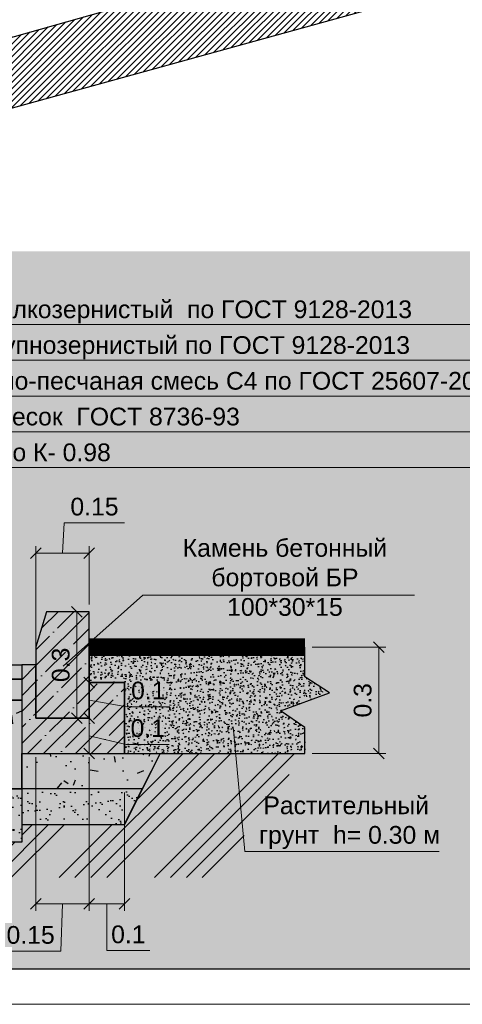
# Model space of a CAD drawing. Header units: metres. Extents: x 705847 to 708930, y 4313677 to 4316580.
# Tile 5 of 218: x 707630 to 707661, y 4313920 to 4313990. Entities that reach past the tile are written whole.
import ezdxf

# ---------------------------------------------------------------- set-up
doc = ezdxf.new("R2010")
doc.units = ezdxf.units.M
doc.header["$LTSCALE"] = 0.5
doc.header["$PDMODE"] = 35
doc.header["$PDSIZE"] = 0.3
doc.layers.add('_8 hatch', color=7, linetype='Continuous')
doc.layers.add('дор. конструкции', color=7, linetype='Continuous', lineweight=30, true_color=0x000000)
doc.layers.add('Рамка  штамп', color=7, linetype='Continuous', lineweight=30)
doc.layers.add('штрих ПРОЕЗДЫ', color=7, linetype='Continuous', true_color=0x415676)
doc.styles.add('GOST-2.304_Type-B', font='arial.ttf')
doc.styles.add('ГОСТ 2.304', font='arial.ttf')
doc.dimstyles.new('GENPLAN', dxfattribs={"dimscale": 0.5, "dimtxt": 2.5, "dimasz": 1.5, "dimexe": 1, "dimexo": 1, "dimgap": 1, "dimtad": 1, "dimtoh": 1, "dimdsep": 46, "dimtxsty": 'ГОСТ 2.304', "dimblk": 'OBLIQUE', "dimcen": 2.5, "dimclrd": 256, "dimclre": 256, "dimclrt": 256, "dimadec": 1, "dimazin": 2, "dimtfac": 1, "dimtmove": 1, "dimatfit": 3, "dimfxl": 1, "dimtfill": 2, "dimtfillclr": 255, "dimlwd": 20, "dimlwe": 20, "dimarcsym": 0})
pattern_1 = [(45, (-18.44629023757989, -0.9785765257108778), (-0.04490128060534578, 0.04490128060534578), []), (45, (-18.40138893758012, -0.9785765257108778), (-0.04490128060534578, 0.04490128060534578), [0.07937500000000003, -0.01587500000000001, 0, -0.01587500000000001])]

# ---------------------------------------------------------------- blocks, each defined once
blk = doc.blocks.new('_Oblique')
at = {"color": 0, "linetype": 'ByBlock', "lineweight": -2}
blk.add_line((-0.5, -0.5), (0.5, 0.5), dxfattribs=at)
blk = doc.blocks.new('*D424')
at = {"layer": 'Defpoints', "color": 0, "lineweight": 30, "transparency": 16777216}
for p in [(0.9946138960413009, 0.8149778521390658), (0.9946138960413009, 0.6499999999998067), (0.8446138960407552, 0.4999999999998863)]:
    blk.add_point(p, dxfattribs=at)
at = {"layer": 'дор. конструкции', "linetype": 'Continuous', "lineweight": 20, "transparency": 16777216}
for p, q in [((0.9196138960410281, 0.8149778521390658), (0.924613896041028, 0.9007994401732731)), ((0.924613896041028, 0.9007994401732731), (1.094866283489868, 0.9007994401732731)), ((0.8446138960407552, 0.5199999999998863), (0.8446138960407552, 0.8349778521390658)), ((0.9946138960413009, 0.6699999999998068), (0.9946138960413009, 0.8349778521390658)), ((0.8446138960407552, 0.8149778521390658), (0.9946138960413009, 0.8149778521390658))]:
    blk.add_line(p, q, dxfattribs=at)
at = {"layer": 'дор. конструкции', "lineweight": 20, "transparency": 16777216, "xscale": 0.03, "yscale": 0.03, "zscale": 0.03, "rotation": 180}
blk.add_blockref('_Oblique', (0.8446138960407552, 0.8149778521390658), dxfattribs=at)
at = {"layer": 'дор. конструкции', "lineweight": 20, "transparency": 16777216, "xscale": 0.03, "yscale": 0.03, "zscale": 0.03}
blk.add_blockref('_Oblique', (0.9946138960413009, 0.8149778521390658), dxfattribs=at)
at = {"layer": 'дор. конструкции', "transparency": 16777216, "insert": (1.009740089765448, 0.9463280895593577), "char_height": 0.05, "attachment_point": 5, "style": 'ГОСТ 2.304', "bg_fill": 1, "box_fill_scale": 1.1, "bg_fill_color": 255, "bg_fill_transparency": 0}
blk.add_mtext('0.15', dxfattribs=at)
blk = doc.blocks.new('*D425')
at = {"layer": 'Defpoints', "color": 0, "lineweight": 30, "transparency": 16777216}
for p in [(0.9946138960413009, 0.2599999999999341), (1.094613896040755, 0.1599999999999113), (1.094613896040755, -0.1741239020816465)]:
    blk.add_point(p, dxfattribs=at)
at = {"layer": 'дор. конструкции', "linetype": 'Continuous', "lineweight": 20, "transparency": 16777216}
for p, q in [((0.9946138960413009, 0.2399999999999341), (0.9946138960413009, -0.1941239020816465)), ((1.094613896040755, 0.1399999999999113), (1.094613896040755, -0.1941239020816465)), ((0.9946138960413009, -0.1741239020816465), (1.094613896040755, -0.1741239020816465)), ((1.044613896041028, -0.1741239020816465), (1.044613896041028, -0.3062384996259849)), ((1.044613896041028, -0.3062384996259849), (1.165991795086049, -0.3062384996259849))]:
    blk.add_line(p, q, dxfattribs=at)
at = {"layer": 'дор. конструкции', "lineweight": 20, "transparency": 16777216, "xscale": 0.03, "yscale": 0.03, "zscale": 0.03, "rotation": 180}
blk.add_blockref('_Oblique', (0.9946138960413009, -0.1741239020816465), dxfattribs=at)
at = {"layer": 'дор. конструкции', "lineweight": 20, "transparency": 16777216, "xscale": 0.03, "yscale": 0.03, "zscale": 0.03}
blk.add_blockref('_Oblique', (1.094613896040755, -0.1741239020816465), dxfattribs=at)
at = {"layer": 'дор. конструкции', "transparency": 16777216, "insert": (1.105302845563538, -0.2607098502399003), "char_height": 0.05, "attachment_point": 5, "style": 'ГОСТ 2.304', "bg_fill": 1, "box_fill_scale": 1.1, "bg_fill_color": 255, "bg_fill_transparency": 0}
blk.add_mtext('0.1', dxfattribs=at)
blk = doc.blocks.new('*D426')
at = {"layer": 'Defpoints', "color": 0, "lineweight": 30, "transparency": 16777216}
for p in [(0.8446138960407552, 0.2599999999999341), (0.9946138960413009, 0.2599999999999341), (0.9946138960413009, -0.1741239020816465)]:
    blk.add_point(p, dxfattribs=at)
at = {"layer": 'дор. конструкции', "linetype": 'Continuous', "lineweight": 20, "transparency": 16777216}
for p, q in [((0.8446138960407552, 0.2399999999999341), (0.8446138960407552, -0.1941239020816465)), ((0.9946138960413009, 0.2399999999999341), (0.9946138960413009, -0.1941239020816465)), ((0.8446138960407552, -0.1741239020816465), (0.9946138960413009, -0.1741239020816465)), ((0.9196138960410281, -0.1741239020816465), (0.914812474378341, -0.3078818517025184)), ((0.914812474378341, -0.3078818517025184), (0.7445600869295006, -0.3078818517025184))]:
    blk.add_line(p, q, dxfattribs=at)
at = {"layer": 'дор. конструкции', "lineweight": 20, "transparency": 16777216, "xscale": 0.03, "yscale": 0.03, "zscale": 0.03, "rotation": 180}
blk.add_blockref('_Oblique', (0.8446138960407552, -0.1741239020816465), dxfattribs=at)
at = {"layer": 'дор. конструкции', "lineweight": 20, "transparency": 16777216, "xscale": 0.03, "yscale": 0.03, "zscale": 0.03}
blk.add_blockref('_Oblique', (0.9946138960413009, -0.1741239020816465), dxfattribs=at)
at = {"layer": 'дор. конструкции', "transparency": 16777216, "insert": (0.8296862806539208, -0.2623532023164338), "char_height": 0.05, "attachment_point": 5, "style": 'ГОСТ 2.304', "bg_fill": 1, "box_fill_scale": 1.1, "bg_fill_color": 255, "bg_fill_transparency": 0}
blk.add_mtext('0.15', dxfattribs=at)
blk = doc.blocks.new('*D427')
at = {"layer": 'Defpoints', "color": 0, "lineweight": 30, "transparency": 16777216}
for p in [(0.9946138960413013, 0.6499999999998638), (0.9603150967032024, 0.3499999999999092), (0.9946138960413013, 0.3499999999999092)]:
    blk.add_point(p, dxfattribs=at)
at = {"layer": 'дор. конструкции', "linetype": 'Continuous', "lineweight": 20, "transparency": 16777216}
for p, q in [((0.9746138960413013, 0.6499999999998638), (0.9403150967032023, 0.6499999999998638)), ((0.9603150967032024, 0.6499999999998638), (0.9603150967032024, 0.3499999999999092)), ((0.9746138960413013, 0.3499999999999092), (0.9403150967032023, 0.3499999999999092))]:
    blk.add_line(p, q, dxfattribs=at)
at = {"layer": 'дор. конструкции', "lineweight": 20, "transparency": 16777216, "xscale": 0.03, "yscale": 0.03, "zscale": 0.03}
for p, rotation in [((0.9603150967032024, 0.6499999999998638), 90), ((0.9603150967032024, 0.3499999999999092), 270)]:
    blk.add_blockref('_Oblique', p, dxfattribs=dict(at, rotation=rotation))
at = {"layer": 'дор. конструкции', "transparency": 16777216, "insert": (0.9147693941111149, 0.4999999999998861), "char_height": 0.05, "attachment_point": 5, "rotation": 90, "style": 'ГОСТ 2.304', "bg_fill": 1, "box_fill_scale": 1.1, "bg_fill_color": 255, "bg_fill_transparency": 0}
blk.add_mtext('0.3', dxfattribs=at)
blk = doc.blocks.new('*D428')
at = {"layer": 'Defpoints', "color": 0, "lineweight": 30, "transparency": 16777216}
for p in [(0.9946138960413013, 0.3499999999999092), (0.994613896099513, 0.3499999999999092), (1.094613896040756, 0.2499999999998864)]:
    blk.add_point(p, dxfattribs=at)
at = {"layer": 'дор. конструкции', "linetype": 'Continuous', "lineweight": 20, "transparency": 16777216}
for p, q in [((0.9946138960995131, 0.2499999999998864), (0.994613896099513, 0.3499999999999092)), ((0.994613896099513, 0.2999999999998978), (1.099344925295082, 0.2756849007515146)), ((1.099344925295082, 0.2756849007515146), (1.220722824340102, 0.2756849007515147)), ((1.074613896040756, 0.2499999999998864), (0.9746138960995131, 0.2499999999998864))]:
    blk.add_line(p, q, dxfattribs=at)
at = {"layer": 'дор. конструкции', "lineweight": 20, "transparency": 16777216, "xscale": 0.03, "yscale": 0.03, "zscale": 0.03}
for p, rotation in [((0.994613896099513, 0.3499999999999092), 90), ((0.9946138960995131, 0.2499999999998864), 270)]:
    blk.add_blockref('_Oblique', p, dxfattribs=dict(at, rotation=rotation))
at = {"layer": 'дор. конструкции', "transparency": 16777216, "insert": (1.160033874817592, 0.3212135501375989), "char_height": 0.05, "attachment_point": 5, "style": 'ГОСТ 2.304', "bg_fill": 1, "box_fill_scale": 1.1, "bg_fill_color": 255, "bg_fill_transparency": 0}
blk.add_mtext('0.1', dxfattribs=at)
blk = doc.blocks.new('*D429')
at = {"layer": 'Defpoints', "color": 0, "lineweight": 30, "transparency": 16777216}
for p in [(0.9946138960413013, 0.4499999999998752), (0.9946138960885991, 0.4499999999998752), (0.9946138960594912, 0.3499999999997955)]:
    blk.add_point(p, dxfattribs=at)
at = {"layer": 'дор. конструкции', "linetype": 'Continuous', "lineweight": 20, "transparency": 16777216}
for p, q in [((0.9946138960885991, 0.3499999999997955), (0.9946138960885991, 0.4499999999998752)), ((0.9946138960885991, 0.3999999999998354), (1.100935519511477, 0.3817668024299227)), ((1.100935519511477, 0.3817668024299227), (1.222313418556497, 0.3817668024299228))]:
    blk.add_line(p, q, dxfattribs=at)
at = {"layer": 'дор. конструкции', "lineweight": 20, "transparency": 16777216, "xscale": 0.03, "yscale": 0.03, "zscale": 0.03}
for p, rotation in [((0.9946138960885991, 0.4499999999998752), 90), ((0.9946138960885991, 0.3499999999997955), 270)]:
    blk.add_blockref('_Oblique', p, dxfattribs=dict(at, rotation=rotation))
at = {"layer": 'дор. конструкции', "transparency": 16777216, "insert": (1.161624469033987, 0.4272954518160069), "char_height": 0.05, "attachment_point": 5, "style": 'ГОСТ 2.304', "bg_fill": 1, "box_fill_scale": 1.1, "bg_fill_color": 255, "bg_fill_transparency": 0}
blk.add_mtext('0.1', dxfattribs=at)
blk = doc.blocks.new('*D434')
at = {"layer": 'Defpoints', "color": 0, "lineweight": 30, "transparency": 16777216}
for p in [(1.603474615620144, 0.5499999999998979), (1.603474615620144, 0.2499999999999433), (1.812031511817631, 0.2499999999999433)]:
    blk.add_point(p, dxfattribs=at)
at = {"layer": 'дор. конструкции', "linetype": 'Continuous', "lineweight": 20, "transparency": 16777216}
for p, q in [((1.623474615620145, 0.5499999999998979), (1.832031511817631, 0.549999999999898)), ((1.812031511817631, 0.549999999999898), (1.812031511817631, 0.2499999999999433)), ((1.623474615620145, 0.2499999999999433), (1.832031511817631, 0.2499999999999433))]:
    blk.add_line(p, q, dxfattribs=at)
at = {"layer": 'дор. конструкции', "lineweight": 20, "transparency": 16777216, "xscale": 0.03, "yscale": 0.03, "zscale": 0.03}
for p, rotation in [((1.812031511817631, 0.549999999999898), 90), ((1.812031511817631, 0.2499999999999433), 270)]:
    blk.add_blockref('_Oblique', p, dxfattribs=dict(at, rotation=rotation))
at = {"layer": 'дор. конструкции', "transparency": 16777216, "insert": (1.766485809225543, 0.39999999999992), "char_height": 0.05, "attachment_point": 5, "rotation": 90, "style": 'ГОСТ 2.304', "bg_fill": 1, "box_fill_scale": 1.1, "bg_fill_color": 255, "bg_fill_transparency": 0}
blk.add_mtext('0.3', dxfattribs=at)
blk = doc.blocks.new('Узел- дорога-лоток-зелен')
at = {"layer": 'дор. конструкции', "lineweight": 0}
h = blk.add_hatch(dxfattribs=at)
h.set_pattern_fill('ANSI35', color=256, scale=0.01)
h.set_pattern_definition(pattern_1)
h.paths.add_polyline_path([(0.9946138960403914, 0.3499999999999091), (0.9946138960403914, 0.6499999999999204), (0.87461389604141, 0.6499999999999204), (0.8446138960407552, 0.5513840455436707), (0.8446138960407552, 0.3499999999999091)])
at = {"layer": 'дор. конструкции', "lineweight": 25}
h = blk.add_hatch(dxfattribs=at)
h.set_pattern_fill('AR-CONC', color=256, scale=0.0002171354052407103, style=0)
h.set_pattern_definition([(49.99999999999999, (-6685.750212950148, 350.0439052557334), (0.039558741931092, -0.003460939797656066), [0.00413642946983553, -0.04550072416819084]), (355, (-6685.750212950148, 350.0439052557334), (-0.007652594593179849, 0.04148520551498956), [0.003309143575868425, -0.03640070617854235]), (100.4514447, (-6685.746916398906, 350.0436168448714), (0.0319061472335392, 0.03802426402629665), [0.003515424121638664, -0.0386696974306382]), (46.18420000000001, (-6685.750212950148, 350.0549357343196), (0.0588608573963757, -0.009128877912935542), [0.006204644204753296, -0.06825108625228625]), (96.63555760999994, (-6685.745307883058, 350.0541750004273), (0.05154884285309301, 0.05372497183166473), [0.005273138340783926, -0.05800459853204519]), (351.1841511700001, (-6685.750212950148, 350.0549357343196), (0.0515488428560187, 0.05372497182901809), [0.004963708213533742, -0.05460081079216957]), (21, (-6685.744697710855, 350.052178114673), (0.03292085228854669, -0.02220539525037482), [0.00413642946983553, -0.04550072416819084]), (326.0000000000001, (-6685.744697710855, 350.052178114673), (0.01341940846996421, 0.03999372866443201), [0.003309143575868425, -0.03640057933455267]), (71.45144499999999, (-6685.741954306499, 350.0503276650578), (0.04634026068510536, 0.01778833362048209), [0.003515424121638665, -0.0386696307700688]), (37.50000000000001, (-6685.750212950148, 350.0439052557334), (0.000670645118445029, 0.01835989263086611), [0, -0.03595936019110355, 0, -0.03695210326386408, 0, -0.03653846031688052]), (7.499999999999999, (-6685.750212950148, 350.0439052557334), (0.01450891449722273, 0.02175274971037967), [0, -0.02106821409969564, 0, -0.03513207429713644, 0, -0.01392597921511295]), (327.5, (-6685.762511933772, 350.0439052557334), (0.02944151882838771, -0.001243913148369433), [0, -0.0137880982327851, 0, -0.04301886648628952, 0, -0.05708272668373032]), (317.5, (-6685.768027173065, 350.0439052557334), (0.0321640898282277, 0.005520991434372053), [0, -0.01792452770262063, 0, -0.02856893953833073, 0, -0.0405370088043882])])
h.paths.add_polyline_path([(1.603474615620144, 0.2499999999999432), (1.603474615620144, 0.3232550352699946), (1.534852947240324, 0.3702636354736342), (1.672808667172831, 0.4214971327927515), (1.603474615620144, 0.4663837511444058), (1.603474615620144, 0.5499999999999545), (0.9946138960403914, 0.5499999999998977), (0.9946138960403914, 0.4499999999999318), (1.094613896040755, 0.4499999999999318), (1.094613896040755, 0.2499999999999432)])
at = {"layer": 'дор. конструкции'}
h = blk.add_hatch(color=252, dxfattribs=at)
h.dxf.hatch_style = 1
h.paths.add_polyline_path([(0, 0.4999999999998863), (0.8046138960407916, 0.4999999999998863), (0.8046138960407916, 0.4599999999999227), (0, 0.4599999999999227)])
at = {"layer": 'дор. конструкции', "lineweight": 15}
h = blk.add_hatch(dxfattribs=at)
h.set_pattern_fill('ANSI35', color=256, scale=0.01)
h.set_pattern_definition(pattern_1)
h.paths.add_polyline_path([(0.8046138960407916, 0.4999999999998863), (0.8046138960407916, 0.2499999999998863), (1.094613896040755, 0.2499999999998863), (1.094613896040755, 0.4499999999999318), (0.9946138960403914, 0.4499999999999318), (0.9946138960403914, 0.3499999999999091), (0.8446138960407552, 0.3499999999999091), (0.8446138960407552, 0.3999999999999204), (0.8446138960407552, 0.4999999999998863)])
at = {"layer": 'дор. конструкции'}
h = blk.add_hatch(color=252, dxfattribs=at)
h.dxf.hatch_style = 1
h.paths.add_polyline_path([(0, 0.4599999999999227), (0.8046138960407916, 0.4599999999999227), (0.8046138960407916, 0.3999999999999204), (0, 0.3999999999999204)])
at = {"layer": 'дор. конструкции', "lineweight": 30}
h = blk.add_hatch(dxfattribs=at)
h.set_pattern_fill('AR-CONC', color=256, scale=0.001, style=0)
h.set_pattern_definition([(49.99999999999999, (-14.03234593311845, -8.41086291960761), (0.182184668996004, -0.01593908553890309), [0.01905, -0.20955]), (355, (-14.03234593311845, -8.41086291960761), (-0.03524342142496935, 0.1910568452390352), [0.01524, -0.1676405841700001]), (100.4514447, (-14.01716392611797, -8.412191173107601), (0.1469412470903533, 0.1751177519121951), [0.0161900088, -0.1780902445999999]), (46.18420000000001, (-14.03234593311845, -8.360062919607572), (0.27107904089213, -0.04204232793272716), [0.028575, -0.314325]), (96.63555760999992, (-14.00975603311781, -8.363566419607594), (0.2374041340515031, 0.2474261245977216), [0.02428502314, -0.26713560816]), (351.1841511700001, (-14.03234593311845, -8.360062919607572), (0.2374041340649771, 0.2474261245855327), [0.02285996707, -0.25145973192]), (21, (-14.006945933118, -8.372762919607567), (0.1516143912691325, -0.1022651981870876), [0.01905, -0.20955]), (326.0000000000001, (-14.006945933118, -8.372762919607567), (0.06180202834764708, 0.1841879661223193), [0.01524, -0.16764]), (71.45144499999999, (-13.9943114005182, -8.381285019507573), (0.2134164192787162, 0.08192276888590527), [0.0161900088, -0.1780899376]), (37.50000000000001, (-14.03234593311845, -8.41086291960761), (0.003088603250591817, 0.08455503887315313), [0, -0.165608, 0, -0.17018, 0, -0.168275]), (7.500000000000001, (-14.03234593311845, -8.41086291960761), (0.06681966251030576, 0.1001805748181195), [0, -0.097028, 0, -0.161798, 0, -0.06413500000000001]), (327.5, (-14.08898793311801, -8.41086291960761), (0.1355905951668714, -0.005728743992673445), [0, -0.06350000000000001, 0, -0.19812, 0, -0.26289]), (317.5, (-14.11438793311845, -8.41086291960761), (0.1481291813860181, 0.02542649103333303), [0, -0.08255000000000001, 0, -0.131572, 0, -0.18669])])
h.paths.add_polyline_path([(0.8046138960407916, 0.1499999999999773), (0, 0.1499999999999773), (0, 0.1928610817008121), (-0.06608735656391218, 0.2381335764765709), (0.07186836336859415, 0.2893670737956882), (0, 0.3358943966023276), (0, 0.3999999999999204), (0.8046138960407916, 0.3999999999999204)])
at = {"layer": 'дор. конструкции', "lineweight": 20, "transparency": 33554687}
h = blk.add_hatch(dxfattribs=at)
h.set_pattern_fill('ANSI34', color=256, scale=0.01)
h.set_pattern_definition([(45, (-13.09150328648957, -2.124041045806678), (-0.1347038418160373, 0.1347038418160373), []), (45, (-13.04660198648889, -2.124041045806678), (-0.1347038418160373, 0.1347038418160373), []), (45, (-13.00170068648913, -2.124041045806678), (-0.1347038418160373, 0.1347038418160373), []), (45, (-12.95679928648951, -2.124041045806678), (-0.1347038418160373, 0.1347038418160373), [])])
h.paths.add_polyline_path([(0, 0), (0.8046138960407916, 0), (0.8046138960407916, 0.05000000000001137), (1.094613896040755, 0.05000003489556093), (1.194613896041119, 0.2499999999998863), (1.603474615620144, 0.2499999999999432), (1.34471943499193, -0.1000000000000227), (0, -0.1000000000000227)])
at = {"layer": 'дор. конструкции', "lineweight": 30}
h = blk.add_hatch(dxfattribs=at)
h.set_pattern_fill('AR-CONC', color=256, scale=0.001, style=0)
h.set_pattern_definition([(49.99999999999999, (-2.211661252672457, -7.062119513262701), (0.182184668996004, -0.01593908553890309), [0.01905, -0.20955]), (355, (-2.211661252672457, -7.062119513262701), (-0.03524342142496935, 0.1910568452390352), [0.01524, -0.1676405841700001]), (100.4514447, (-2.196479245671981, -7.063447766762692), (0.1469412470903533, 0.1751177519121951), [0.0161900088, -0.1780902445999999]), (46.18420000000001, (-2.211661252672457, -7.011319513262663), (0.27107904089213, -0.04204232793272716), [0.028575, -0.314325]), (96.63555760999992, (-2.189071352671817, -7.014823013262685), (0.2374041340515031, 0.2474261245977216), [0.02428502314, -0.26713560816]), (351.1841511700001, (-2.211661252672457, -7.011319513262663), (0.2374041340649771, 0.2474261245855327), [0.02285996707, -0.25145973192]), (21, (-2.186261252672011, -7.024019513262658), (0.1516143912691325, -0.1022651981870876), [0.01905, -0.20955]), (326.0000000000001, (-2.186261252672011, -7.024019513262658), (0.06180202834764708, 0.1841879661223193), [0.01524, -0.16764]), (71.45144499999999, (-2.173626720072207, -7.032541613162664), (0.2134164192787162, 0.08192276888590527), [0.0161900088, -0.1780899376]), (37.50000000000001, (-2.211661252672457, -7.062119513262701), (0.003088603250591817, 0.08455503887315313), [0, -0.165608, 0, -0.17018, 0, -0.168275]), (7.500000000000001, (-2.211661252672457, -7.062119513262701), (0.06681966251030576, 0.1001805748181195), [0, -0.097028, 0, -0.161798, 0, -0.06413500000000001]), (327.5, (-2.268303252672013, -7.062119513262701), (0.1355905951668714, -0.005728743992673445), [0, -0.06350000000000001, 0, -0.19812, 0, -0.26289]), (317.5, (-2.293703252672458, -7.062119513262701), (0.1481291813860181, 0.02542649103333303), [0, -0.08255000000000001, 0, -0.131572, 0, -0.18669])])
h.paths.add_polyline_path([(0.8046138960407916, 0.2499999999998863), (1.194613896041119, 0.2499999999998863), (1.144613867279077, 0.1499999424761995), (0.8046138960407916, 0.1499999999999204)])
at = {"layer": 'дор. конструкции'}
h = blk.add_hatch(dxfattribs=at)
h.set_pattern_fill('AR-SAND', color=256, scale=0.001, style=0)
h.set_pattern_definition([(37.50000000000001, (-19.99609689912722, -6.754051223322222), (-0.001600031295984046, 0.04894132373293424), [0, -0.03860800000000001, 0, -0.04318000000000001, 0, -0.04127500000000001]), (7.500000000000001, (-19.99609689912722, -6.754051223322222), (0.04495232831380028, 0.07168251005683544), [0, -0.020828, 0, -0.03479800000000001, 0, -0.013335]), (327.5, (-20.02733889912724, -6.754051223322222), (0.07909923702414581, 0.0001437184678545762), [0, -0.0127, 0, -0.04572000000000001, 0, -0.05969000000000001]), (317.5, (-20.02733889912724, -6.754051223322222), (0.07635564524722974, 0.02229293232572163), [0, -0.006350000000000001, 0, -0.029972, 0, -0.03429000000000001])])
h.paths.add_polyline_path([(0, 0), (0, 0.1499999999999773), (0.8046138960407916, 0.1499999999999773), (0.8046138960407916, 0)])
h = blk.add_hatch(dxfattribs=at)
h.set_pattern_fill('AR-SAND', color=256, scale=0.001, style=0)
h.set_pattern_definition([(37.50000000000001, (-2.211661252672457, -7.062119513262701), (-0.001600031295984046, 0.04894132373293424), [0, -0.03860800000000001, 0, -0.04318000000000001, 0, -0.04127500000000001]), (7.500000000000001, (-2.211661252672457, -7.062119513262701), (0.04495232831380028, 0.07168251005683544), [0, -0.020828, 0, -0.03479800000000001, 0, -0.013335]), (327.5, (-2.242903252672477, -7.062119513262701), (0.07909923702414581, 0.0001437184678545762), [0, -0.0127, 0, -0.04572000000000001, 0, -0.05969000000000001]), (317.5, (-2.242903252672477, -7.062119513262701), (0.07635564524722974, 0.02229293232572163), [0, -0.006350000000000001, 0, -0.029972, 0, -0.03429000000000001])])
h.paths.add_polyline_path([(0.8046138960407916, 0.1499999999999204), (0.8046138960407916, 0.05000000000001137), (1.094613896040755, 0.05000000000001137), (1.14461386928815, 0.1499999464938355)])
at = {"layer": 'дор. конструкции', "lineweight": 30}
for points in [[(0.9946138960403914, 0.3499999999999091), (0.9946138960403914, 0.6499999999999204), (0.87461389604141, 0.6499999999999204), (0.8446138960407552, 0.5513840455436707), (0.8446138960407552, 0.3499999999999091)], [(1.603474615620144, 0.2499999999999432), (1.603474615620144, 0.3232550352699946), (1.534852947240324, 0.3702636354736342), (1.672808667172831, 0.4214971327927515), (1.603474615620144, 0.4663837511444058), (1.603474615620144, 0.5499999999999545), (0.9946138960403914, 0.5499999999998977), (0.9946138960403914, 0.4499999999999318), (1.094613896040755, 0.4499999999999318), (1.094613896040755, 0.2499999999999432)], [(0, 0.4999999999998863), (0.8046138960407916, 0.4999999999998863), (0.8046138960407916, 0.4599999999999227), (0, 0.4599999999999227)], [(0.8046138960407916, 0.4999999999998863), (0.8046138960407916, 0.2499999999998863), (1.094613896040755, 0.2499999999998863), (1.094613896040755, 0.4499999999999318), (0.9946138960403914, 0.4499999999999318), (0.9946138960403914, 0.3499999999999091), (0.8446138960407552, 0.3499999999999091), (0.8446138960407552, 0.3999999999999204), (0.8446138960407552, 0.4999999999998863)], [(0, 0.4599999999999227), (0.8046138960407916, 0.4599999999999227), (0.8046138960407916, 0.3999999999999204), (0, 0.3999999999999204)], [(0.8046138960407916, 0.1499999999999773), (0, 0.1499999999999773), (0, 0.1928610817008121), (-0.06608735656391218, 0.2381335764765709), (0.07186836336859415, 0.2893670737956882), (0, 0.3358943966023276), (0, 0.3999999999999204), (0.8046138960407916, 0.3999999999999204)], [(0.8046138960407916, 0.2499999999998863), (1.194613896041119, 0.2499999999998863), (1.144613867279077, 0.1499999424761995), (0.8046138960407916, 0.1499999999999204)], [(0, 0), (0, 0.1499999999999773), (0.8046138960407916, 0.1499999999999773), (0.8046138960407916, 0)], [(0.8046138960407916, 0.1499999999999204), (0.8046138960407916, 0.05000000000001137), (1.094613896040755, 0.05000000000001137), (1.14461386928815, 0.1499999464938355)]]:
    blk.add_lwpolyline(points, close=True, dxfattribs=at)
at = {"layer": 'дор. конструкции', "color": 72, "linetype": 'Continuous', "lineweight": 30, "true_color": 0x77bd1e, "const_width": 0.05}
blk.add_lwpolyline([(1.603474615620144, 0.5499999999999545), (0.9946138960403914, 0.5499999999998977)], dxfattribs=at)
at = {"layer": 'дор. конструкции', "lineweight": 30}
blk.add_lwpolyline([(1.194613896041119, 0.2499999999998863), (1.094613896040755, 0.05000000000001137)], dxfattribs=at)
at = {"layer": 'дор. конструкции'}
for base, p1, p2, picture, middle in [((0.9946138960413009, 0.8149778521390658), (0.8446138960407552, 0.4999999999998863), (0.9946138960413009, 0.6499999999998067), '*D424', (0.944613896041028, 0.9007994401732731)), ((0.9946138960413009, -0.1741239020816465), (0.8446138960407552, 0.2599999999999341), (0.9946138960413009, 0.2599999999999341), '*D426', (0.894812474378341, -0.3078818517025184))]:
    dim = blk.add_linear_dim(base=base, p1=p1, p2=p2, dimstyle='GENPLAN', override={"dimscale": 0.02}, dxfattribs=at)
    dim.commit()
    dim.dimension.update_dxf_attribs({"geometry": picture, "text_midpoint": middle, "dimtype": 160})
for base, p1, p2, picture, middle in [((0.9603150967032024, 0.3499999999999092), (0.9946138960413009, 0.6499999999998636), (0.9946138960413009, 0.3499999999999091), '*D427', (0.9147693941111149, 0.4999999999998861)), ((1.812031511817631, 0.2499999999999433), (1.603474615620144, 0.5499999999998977), (1.603474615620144, 0.2499999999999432), '*D434', (1.766485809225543, 0.39999999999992))]:
    dim = blk.add_linear_dim(base=base, p1=p1, p2=p2, angle=90, dimstyle='GENPLAN', override={"dimscale": 0.02}, dxfattribs=at)
    dim.commit()
    dim.dimension.update_dxf_attribs({"geometry": picture, "text_midpoint": middle})
for base, p1, p2, picture, middle in [((0.9946138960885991, 0.4499999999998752), (0.9946138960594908, 0.3499999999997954), (0.9946138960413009, 0.4499999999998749), '*D429', (1.120935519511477, 0.3817668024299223)), ((0.994613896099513, 0.3499999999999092), (1.094613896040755, 0.2499999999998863), (0.9946138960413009, 0.3499999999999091), '*D428', (1.119344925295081, 0.2756849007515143))]:
    dim = blk.add_linear_dim(base=base, p1=p1, p2=p2, angle=90, dimstyle='GENPLAN', override={"dimscale": 0.02}, dxfattribs=at)
    dim.commit()
    dim.dimension.update_dxf_attribs({"geometry": picture, "text_midpoint": middle, "dimtype": 160})
dim = blk.add_linear_dim(base=(1.094613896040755, -0.1741239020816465), p1=(0.9946138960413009, 0.2599999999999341), p2=(1.094613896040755, 0.1599999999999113), dimstyle='GENPLAN', override={"dimscale": 0.02}, dxfattribs=at)
dim.commit()
dim.dimension.update_dxf_attribs({"geometry": '*D425', "text_midpoint": (1.064613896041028, -0.2607098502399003)})

msp = doc.modelspace()

# ---------------------------------------------------------------- hatches: boundary and pattern name
at = {"layer": '_8 hatch', "lineweight": 30, "true_color": 0xffffff, "transparency": 33554610}
h = msp.add_hatch(color=7, dxfattribs=at)
h.dxf.hatch_style = 1
h.paths.add_polyline_path([(707597.7744425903, 4313922.575026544), (707675.3770195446, 4313922.575026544), (707675.3770195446, 4313973.191639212), (707597.7744425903, 4313973.191639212)])
at = {"layer": 'штрих ПРОЕЗДЫ', "lineweight": 0, "ltscale": 100, "true_color": 0x5b78a4, "transparency": 33554687}
h = msp.add_hatch(dxfattribs=at)
h.set_pattern_fill('ANSI31', color=155, scale=0.1)
h.set_pattern_definition([(45, (0, 0), (-0.2245064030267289, 0.2245064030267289), [])])
h.paths.add_polyline_path([(707560.1628073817, 4313968.689010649), (707580.2873277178, 4313974.36852102), (707610.7396100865, 4313982.962716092), (707636.2662621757, 4313990.166807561), (707666.4730632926, 4313998.691723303), (707731.4539983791, 4314017.030540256), (707732.8958735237, 4314011.810114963), (707701.2931862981, 4314003.081491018), (707668.9620754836, 4313994.151677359), (707612.0203914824, 4313978.424453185), (707582.6434160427, 4313970.31056814), (707561.4509452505, 4313964.457233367)])

# ---------------------------------------------------------------- linework, layer by layer
at = {"lineweight": 30, "ltscale": 0.1, "elevation": 319.341}
msp.add_lwpolyline([(707597.7744425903, 4313922.575026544), (707795.2744425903, 4313922.575026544), (707795.2744425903, 4314066.075026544), (707597.7744425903, 4314066.075026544), (707597.7744425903, 4313922.575026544)], dxfattribs=at)
at = {"lineweight": 30, "flags": 128}
msp.add_lwpolyline([(707560.1628073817, 4313968.689010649), (707580.2873277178, 4313974.36852102), (707610.7396100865, 4313982.962716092), (707636.2662621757, 4313990.166807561), (707666.4730632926, 4313998.691723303), (707731.4539983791, 4314017.030540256), (707732.8958735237, 4314011.810114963), (707701.2931862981, 4314003.081491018), (707668.9620754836, 4313994.151677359), (707612.0203914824, 4313978.424453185), (707582.6434160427, 4313970.31056814), (707561.4509452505, 4313964.457233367)], close=True, dxfattribs=at)
at = {"layer": 'дор. конструкции', "lineweight": 20}
for points in [[(707671.7325218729, 4313968.032071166), (707611.7415488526, 4313968.032071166)], [(707671.7325218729, 4313965.509458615), (707611.7415488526, 4313965.509458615)], [(707671.7325218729, 4313962.986846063), (707611.7415488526, 4313962.986846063)], [(707671.7325218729, 4313960.464233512), (707611.7415488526, 4313960.464233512)], [(707671.7325218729, 4313957.941620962), (707611.7415488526, 4313957.941620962)]]:
    msp.add_lwpolyline(points, dxfattribs=at)
at = {"layer": 'дор. конструкции', "linetype": 'Continuous', "lineweight": 20}
for points in [[(707633.2885018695, 4313943.921086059), (707638.897310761, 4313948.93316104), (707658.0525661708, 4313948.93316104)], [(707645.2688850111, 4313939.644687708), (707646.0859652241, 4313930.852022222), (707659.8068909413, 4313930.852022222)]]:
    msp.add_lwpolyline(points, dxfattribs=at)
at = {"layer": 'Рамка  штамп', "color": 7, "linetype": 'Continuous', "lineweight": 15, "ltscale": 100, "elevation": 319.341}
msp.add_lwpolyline([(707587.7744425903, 4313920.075026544), (707797.7744425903, 4313920.075026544), (707797.7744425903, 4314068.575026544), (707587.7744425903, 4314068.575026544), (707587.7744425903, 4313920.075026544)], dxfattribs=at)

# ---------------------------------------------------------------- block references
at = {"xscale": 25, "yscale": 25, "zscale": 25}
msp.add_blockref('Узел- дорога-лоток-зелен', (707610.2429218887, 4313931.520613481), dxfattribs=at)

# ---------------------------------------------------------------- texts
at = {"char_height": 1.25, "attachment_point": 1, "style": 'ГОСТ 2.304'}
for s, width, heights, insert in [('\\pxqc;Камень бетонный бортовой БР 100*30*15', 18.78966820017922, [6.298475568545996], (707639.5247802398, 4313952.899839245)), ('\\pxqc;Растительный  грунт  h= 0.30 м ', 15.82674785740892, [6.427235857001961], (707645.567169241, 4313934.737811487, -91.48616490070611))]:
    msp.add_mtext_dynamic_manual_height_columns(s, width=width, gutter_width=312.5, heights=heights, dxfattribs=dict(at, insert=insert))
at = {"layer": 'дор. конструкции', "lineweight": 20, "style": 'GOST-2.304_Type-B'}
for s, p in [('1-Асфальтобетон  мелкозернистый  по ГОСТ 9128-2013                -0.04 м     ', (707612.1614847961, 4313968.482071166)), ('2-Асфальтобетон  крупнозернистый по ГОСТ 9128-2013                -0.06 м     ', (707611.9407847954, 4313965.959458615)), ('3-Щебеночно-гравийно-песчаная смесь С4 по ГОСТ 25607-2009   -0.25 м', (707611.9407847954, 4313963.436846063)), ('4-Среднезернистый песок  ГОСТ 8736-93                                         -0.15 м', (707611.9407847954, 4313960.914233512)), ('5-Уплотенный грунт до К- 0.98', (707611.9407847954, 4313958.391620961))]:
    msp.add_text(s, height=1.25, dxfattribs=at).set_placement(p)

doc.saveas('drawing.dxf')
